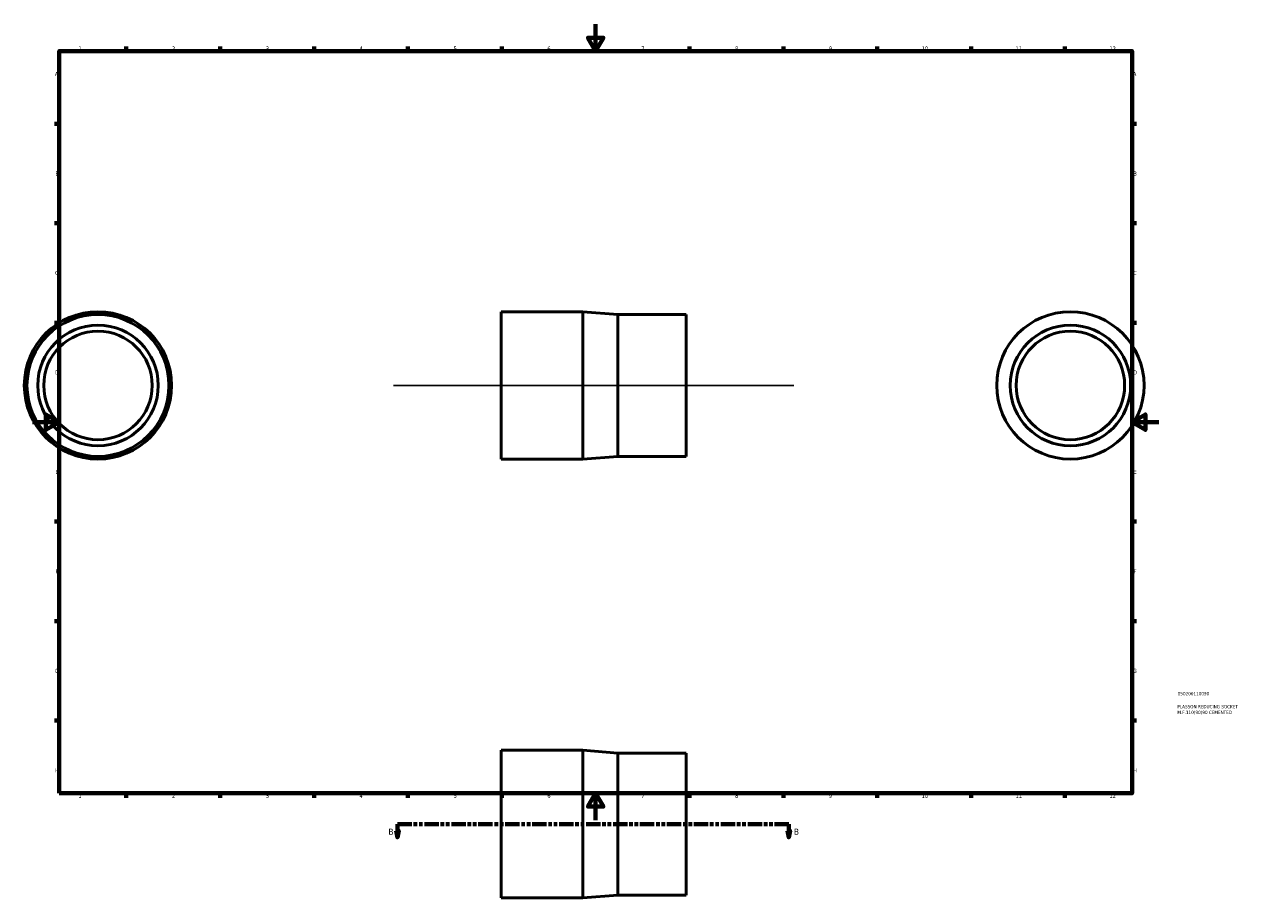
# Model space of a CAD drawing. Header units: millimetres. Extents: x -6 to 932, y -58 to 1027.
# Tile 1 of 2: x -6 to 901, y -58 to 594. Entities that reach past the tile are written whole.
import ezdxf

# ---------------------------------------------------------------- set-up
doc = ezdxf.new("R2010")
doc.units = ezdxf.units.MM
doc.linetypes.add('DOUBLE_DASH_CHAIN', pattern=[1.2403, 0.6614, -0.0827, 0.1654, -0.0827, 0.1654, -0.0827])
for name, color, linetype, lineweight in [('Border (ANSI)', 7, 'Continuous', 70), ('Section Line (ANSI)', 7, 'DOUBLE_DASH_CHAIN', 70), ('Sketch Geometry (ANSI)', 7, 'Continuous', 25), ('Title (ISO)', 7, 'Continuous', 50), ('Visible (ANSI)', 7, 'Continuous', 50)]:
    doc.layers.add(name, color=color, linetype=linetype, lineweight=lineweight)
doc.styles.add('Label Text (ANSI)', font='tahoma.ttf')
doc.styles.add('Note Text (ANSI)', font='tahoma.ttf')
doc.styles.add('Note Text (ISO)', font='tahoma.ttf')

# ---------------------------------------------------------------- blocks, each defined once
blk = doc.blocks.new('Borders Default Border')
at = {"layer": 'Border (ANSI)'}
for p, q in [((70.08, 574), (70.08, 577.45)), ((140.17, 574), (140.17, 577.45)), ((210.25, 574), (210.25, 577.45)), ((280.33, 574), (280.33, 577.45)), ((350.42, 574), (350.42, 577.45)), ((490.58, 574), (490.58, 577.45)), ((560.67, 574), (560.67, 577.45)), ((630.75, 574), (630.75, 577.45)), ((700.83, 574), (700.83, 577.45)), ((770.92, 574), (770.92, 577.45)), ((20, 519.75), (16.55, 519.75)), ((821, 519.75), (824.45, 519.75)), ((20, 445.5), (16.55, 445.5)), ((821, 445.5), (824.45, 445.5)), ((20, 371.25), (16.55, 371.25)), ((821, 371.25), (824.45, 371.25)), ((20, 222.75), (16.55, 222.75)), ((821, 222.75), (824.45, 222.75)), ((20, 148.5), (16.55, 148.5)), ((821, 148.5), (824.45, 148.5)), ((20, 74.25), (16.55, 74.25)), ((821, 74.25), (824.45, 74.25)), ((70.08, 20), (70.08, 16.55)), ((140.17, 20), (140.17, 16.55)), ((210.25, 20), (210.25, 16.55)), ((280.33, 20), (280.33, 16.55)), ((350.42, 20), (350.42, 16.55)), ((490.58, 20), (490.58, 16.55)), ((560.67, 20), (560.67, 16.55)), ((630.75, 20), (630.75, 16.55)), ((700.83, 20), (700.83, 16.55)), ((770.92, 20), (770.92, 16.55))]:
    blk.add_line(p, q, dxfattribs=at)
at = {"layer": 'Border (ANSI)', "flags": 128}
for points in [[(420.5, 594), (420.5, 574), (414.73, 584), (426.27, 584), (420.5, 574)], [(20, 20), (20, 574), (821, 574), (821, 20), (20, 20)], [(0, 297), (20, 297), (10, 302.77), (10, 291.23), (20, 297)], [(841, 297), (821, 297), (831, 302.77), (831, 291.23), (821, 297)], [(420.5, 0), (420.5, 20), (414.73, 10), (426.27, 10), (420.5, 20)]]:
    blk.add_lwpolyline(points, dxfattribs=at)
at = {"layer": 'Border (ANSI)', "attachment_point": 7, "style": 'Note Text (ANSI)'}
for s, insert, char_height in [('1', (34.35, 574.4), 3.05), ('2', (104.2, 574.4), 3.05), ('3', (174.26, 574.34), 3.05), ('4', (244.23, 574.4), 3.05), ('5', (314.48, 574.34), 3.05), ('6', (384.49, 574.34), 3.05), ('7', (454.6, 574.4), 3.05), ('8', (524.63, 574.33), 3.05), ('9', (594.7, 574.34), 3.05), ('10', (663.96, 574.34), 3.048), ('11', (734.04, 574.4), 3.048), ('12', (804.13, 574.4), 3.048), ('A', (16.78, 555.35), 3.05), ('A', (821.63, 555.35), 3.05), ('B', (17.15, 481.1), 3.05), ('B', (821.99, 481.1), 3.05), ('C', (16.95, 406.8), 3.05), ('C', (821.8, 406.8), 3.05), ('D', (16.96, 332.6), 3.05), ('D', (821.81, 332.6), 3.05), ('E', (17.21, 258.35), 3.05), ('E', (822.05, 258.35), 3.05), ('F', (17.29, 184.1), 3.05), ('F', (822.14, 184.1), 3.05), ('G', (16.81, 109.79), 3.05), ('G', (821.66, 109.79), 3.05), ('H', (16.97, 35.6), 3.05), ('H', (821.81, 35.6), 3.05), ('1', (34.35, 16.55), 3.05), ('2', (104.2, 16.55), 3.05), ('3', (174.26, 16.49), 3.05), ('4', (244.23, 16.55), 3.05), ('5', (314.48, 16.49), 3.05), ('6', (384.49, 16.49), 3.05), ('7', (454.6, 16.55), 3.05), ('8', (524.63, 16.48), 3.05), ('9', (594.7, 16.49), 3.05), ('10', (663.96, 16.49), 3.048), ('11', (734.04, 16.55), 3.048), ('12', (804.13, 16.55), 3.048)]:
    blk.add_mtext(s, dxfattribs=dict(at, insert=insert, char_height=char_height))
blk = doc.blocks.new('Title Blocks ISO')
at = {"layer": 'Title (ISO)', "color": 232, "true_color": 0xca0064, "style": 'Note Text (ISO)'}
for tag, p in [('PART_NUMBER_001', (34.08, 73.13)), ('DESCRIPTION_001', (33.84, 63.4)), ('DESCRIPTION_002', (33.84, 59.12))]:
    blk.add_attdef(tag, p, '', height=2.5, dxfattribs=at)
blk = doc.blocks.new('2dTransSection0')
at = {"layer": 'Section Line (ANSI)', "linetype": 'Continuous'}
for p, q in [((271.56, -7.97), (272.56, -12.97)), ((273.56, -7.97), (271.56, -7.97)), ((272.56, -2.97), (283.08, -2.97)), ((272.56, -2.97), (272.56, -7.97)), ((272.56, -7.97), (272.56, -12.97)), ((272.56, -12.97), (273.56, -7.97)), ((554.18, -2.97), (564.7, -2.97)), ((563.7, -7.97), (564.7, -12.97)), ((565.7, -7.97), (563.7, -7.97)), ((564.7, -2.97), (564.7, -7.97)), ((564.7, -7.97), (564.7, -12.97)), ((564.7, -12.97), (565.7, -7.97))]:
    blk.add_line(p, q, dxfattribs=at)
at = {"layer": 'Section Line (ANSI)', "linetype": 'DOUBLE_DASH_CHAIN', "ltscale": 16.218304}
blk.add_line((272.56, -2.97), (564.7, -2.97), dxfattribs=at)
at = {"layer": 'Section Line (ANSI)', "linetype": 'Continuous', "flags": 128}
for points in [[(271.56, -7.97), (272.56, -12.97), (273.56, -7.97), (271.56, -7.97)], [(563.7, -7.97), (564.7, -12.97), (565.7, -7.97), (563.7, -7.97)]]:
    blk.add_lwpolyline(points, dxfattribs=at)
at = {"layer": 'Section Line (ANSI)'}
for points in [[(271.56, -7.97), (272.56, -12.97), (273.56, -7.97), (271.56, -7.97)], [(563.7, -7.97), (564.7, -12.97), (565.7, -7.97), (563.7, -7.97)]]:
    blk.add_solid(points, dxfattribs=at)
at = {"layer": 'Section Line (ANSI)', "char_height": 4.57, "attachment_point": 7, "style": 'Label Text (ANSI)'}
for insert in [(265.82, -11.04), (568.65, -11.04)]:
    blk.add_mtext('B', dxfattribs=dict(at, insert=insert))

msp = doc.modelspace()

# ---------------------------------------------------------------- linework, layer by layer
at = {"layer": 'Sketch Geometry (ANSI)'}
msp.add_line((269.531, 324.427), (568.531, 324.427), dxfattribs=at)
at = {"layer": 'Visible (ANSI)'}
for p, q in [((350.031, 379.427), (350.031, 269.427)), ((411.031, 379.427), (350.031, 379.427)), ((411.031, 379.427), (411.031, 269.427)), ((437.031, 377.427), (411.031, 379.427)), ((437.031, 377.427), (437.031, 271.427)), ((488.031, 377.427), (437.031, 377.427)), ((488.031, 377.427), (488.031, 271.427)), ((411.031, 269.427), (350.031, 269.427)), ((437.031, 271.427), (411.031, 269.427)), ((488.031, 271.427), (437.031, 271.427)), ((350.031, 52.029), (350.031, -57.971)), ((411.031, 52.029), (350.031, 52.029)), ((411.031, 52.029), (411.031, -57.971)), ((437.031, 50.029), (411.031, 52.029)), ((437.031, 50.029), (437.031, -55.971)), ((488.031, 50.029), (437.031, 50.029)), ((488.031, 50.029), (488.031, -55.971)), ((411.031, -57.971), (350.031, -57.971)), ((437.031, -55.971), (411.031, -57.971)), ((488.031, -55.971), (437.031, -55.971))]:
    msp.add_line(p, q, dxfattribs=at)
for centre, radius in [((48.959, 324.427), 55), ((48.959, 324.427), 53), ((774.964, 324.427), 55), ((48.959, 324.427), 45), ((48.959, 324.427), 40.5), ((774.964, 324.427), 45), ((774.964, 324.427), 40.5)]:
    msp.add_circle(centre, radius, dxfattribs=at)

# ---------------------------------------------------------------- block references
msp.add_blockref('Borders Default Border', (0, 0))
msp.add_blockref('Title Blocks ISO', (821, 20)).add_auto_attribs({'PART_NUMBER_001': '050200110090', 'DESCRIPTION_001': 'PLASSON REDUCING SOCKET', 'DESCRIPTION_002': 'M.F.110(90)90 CEMENTED'})
at = {"layer": 'Section Line (ANSI)'}
msp.add_blockref('2dTransSection0', (0, 0), dxfattribs=at)

doc.saveas('drawing.dxf')
